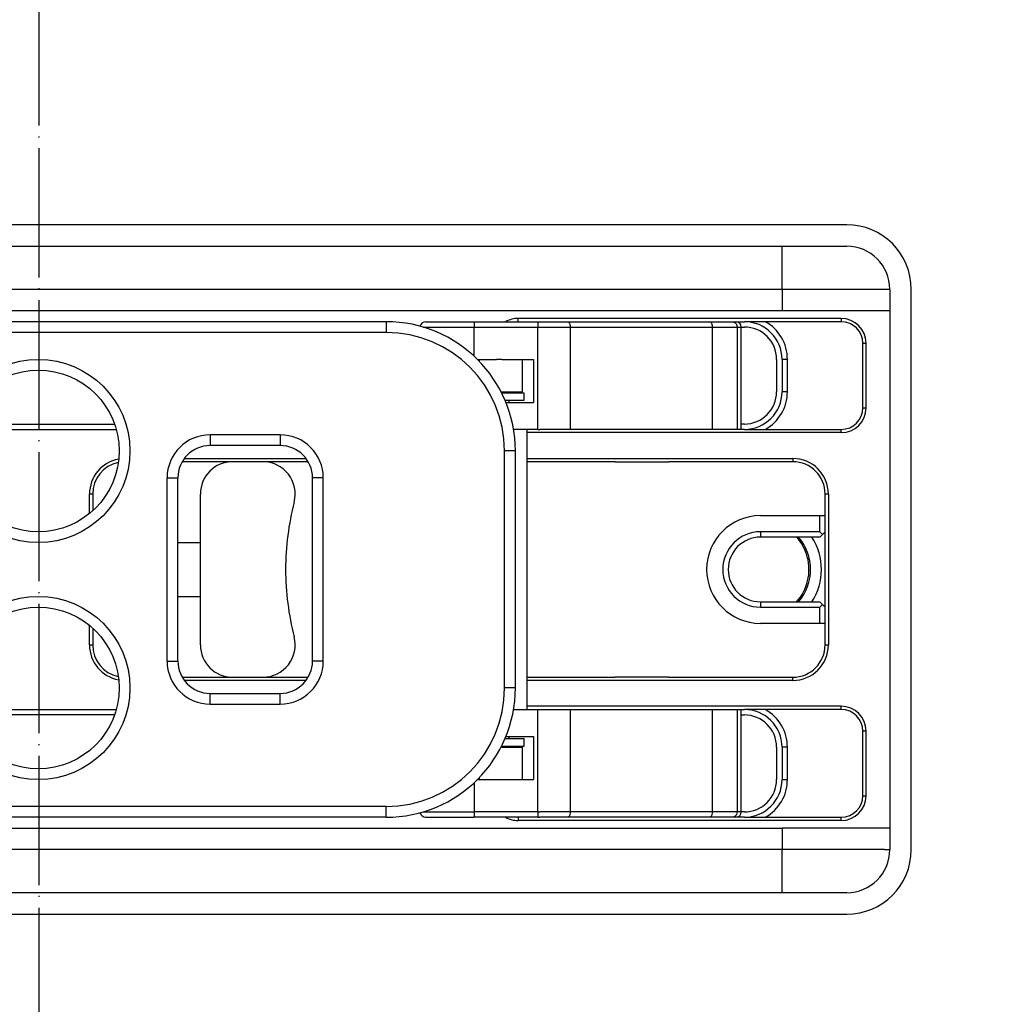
# Model space of a CAD drawing. Extents: x -1809 to 6113, y -4129 to 1471.
# Tile 62 of 197: x 1298 to 1389, y -1965 to -1874. Entities that reach past the tile are written whole.
import ezdxf

# ---------------------------------------------------------------- set-up
doc = ezdxf.new("R2010")
doc.units = 0
doc.linetypes.add('DASHED', pattern=[15, 7, -8])
doc.linetypes.add('DOT_CENTER', pattern=[14, 12, -1, 0, -1])
doc.layers.get('0').update_dxf_attribs({"linetype": 'CONTINUOUS'})
for name, color, linetype in [('1', 7, 'CONTINUOUS'), ('16', 7, 'CONTINUOUS'), ('DIMPROHIDE', 7, 'CONTINUOUS')]:
    doc.layers.add(name, color=color, linetype=linetype)

# ---------------------------------------------------------------- blocks, each defined once
blk = doc.blocks.new('HEADPLATE_TEL', base_point=(934, -2316.069))
at = {"layer": '16', "color": 1, "linetype": 'DOT_CENTER'}
blk.add_line((1300, -1589.679), (1300, -2054.079), dxfattribs=at)
at = {"layer": 'DIMPROHIDE', "color": 7, "linetype": 'DASHED'}
for radius in [201, 189]:
    blk.add_circle((1300, -1821.879), radius, dxfattribs=at)
blk = doc.blocks.new('E7018-24101__831', base_point=(1536.8, -1521.879))
at = {"color": 1, "linetype": 'CONTINUOUS'}
for p, q in [((1375, -1892.879), (1225, -1892.879)), ((1381, -1950.879), (1381, -1898.879)), ((1225, -1956.879), (1375, -1956.879))]:
    blk.add_line(p, q, dxfattribs=at)
for centre, start, end in [((1375, -1898.879), 0, 90), ((1375, -1950.879), -90, 0)]:
    blk.add_arc(centre, 6, start, end, dxfattribs=at)
blk = doc.blocks.new('BUSHING_E7018-21702_2__900', base_point=(1371.5, -1919.879))
at = {"color": 1, "linetype": 'CONTINUOUS'}
for radius, start, end in [(5, 90, -90), (4.5, 15, 41.81032), (4.5, -41.8103, 15)]:
    blk.add_arc((1367, -1924.879), radius, start, end, dxfattribs=at)
blk = doc.blocks.new('BUSHINGS_POGOTOWER__901', base_point=(1371.5, -1713.879))
blk.add_blockref('BUSHING_E7018-21702_2__900', (1371.5, -1919.879))
blk = doc.blocks.new('SMALLPARTS__939', base_point=(1550.3, -1481.879))
blk.add_blockref('BUSHINGS_POGOTOWER__901', (1371.5, -1713.879))
blk = doc.blocks.new('E7018-64101__940', base_point=(1550.3, -1481.879))
for name, p in [('SMALLPARTS__939', (1550.3, -1481.879)), ('E7018-24101__831', (1536.8, -1521.879))]:
    blk.add_blockref(name, p)
blk = doc.blocks.new('STIFF_ASSY_DUTBD__942', base_point=(1550.3, -1481.879))
blk.add_blockref('E7018-64101__940', (1550.3, -1481.879))
blk = doc.blocks.new('Z_STAGE_PLATE__981', base_point=(1379, -1894.879))
at = {"color": 1, "linetype": 'CONTINUOUS'}
for p, q in [((1278, -1894.879), (1322, -1894.879)), ((1322, -1894.879), (1324, -1894.879)), ((1324, -1894.879), (1325, -1894.879)), ((1325, -1894.879), (1327, -1894.879)), ((1327, -1894.879), (1353.5, -1894.879)), ((1353.5, -1894.879), (1355.5, -1894.879)), ((1355.5, -1894.879), (1356, -1894.879)), ((1356, -1894.879), (1356.5, -1894.879)), ((1356.5, -1894.879), (1358.5, -1894.879)), ((1358.5, -1894.879), (1369, -1894.879)), ((1369, -1898.879), (1369, -1894.879)), ((1369, -1894.879), (1375, -1894.879)), ((1322, -1898.879), (1278, -1898.879)), ((1322.5, -1898.879), (1322, -1898.879)), ((1326.5, -1898.879), (1322.5, -1898.879)), ((1327, -1898.879), (1326.5, -1898.879)), ((1353.5, -1898.879), (1327, -1898.879)), ((1354, -1898.879), (1353.5, -1898.879)), ((1358, -1898.879), (1354, -1898.879)), ((1358.5, -1898.879), (1358, -1898.879)), ((1369, -1898.879), (1358.5, -1898.879)), ((1369, -1898.879), (1369, -1900.879)), ((1378.5, -1898.879), (1369, -1898.879)), ((1379, -1898.879), (1378.5, -1898.879)), ((1379, -1898.879), (1379, -1900.879)), ((1369, -1900.879), (1231, -1900.879)), ((1374.5, -1901.579), (1344.5, -1901.579)), ((1344.5, -1901.879), (1344.5, -1901.579)), ((1379, -1900.879), (1369, -1900.879)), ((1374.5, -1901.579), (1374.5, -1901.879)), ((1379, -1900.879), (1379, -1948.879)), ((1344.5, -1901.879), (1346.339, -1901.879)), ((1346.339, -1901.879), (1346.5, -1901.879)), ((1346.5, -1901.879), (1349.089, -1901.879)), ((1349.089, -1901.879), (1362.26, -1901.879)), ((1362.26, -1901.879), (1364.351, -1901.879)), ((1364.351, -1901.879), (1364.715, -1901.879)), ((1364.715, -1901.879), (1365.5, -1901.879)), ((1374.5, -1901.879), (1365.5, -1901.879)), ((1376.5, -1903.879), (1376.8, -1903.879)), ((1376.5, -1909.879), (1376.5, -1903.879)), ((1376.8, -1909.879), (1376.8, -1903.879)), ((1376.5, -1909.879), (1376.8, -1909.879)), ((1345.312, -1911.879), (1344.5, -1911.879)), ((1346.339, -1911.879), (1345.312, -1911.879)), ((1374.5, -1912.179), (1345.312, -1912.179)), ((1346.339, -1911.879), (1346.5, -1911.879)), ((1349.339, -1911.879), (1346.5, -1911.879)), ((1362.51, -1911.879), (1349.339, -1911.879)), ((1364.827, -1911.879), (1362.51, -1911.879)), ((1365.215, -1911.879), (1364.827, -1911.879)), ((1365.5, -1911.879), (1365.215, -1911.879)), ((1365.5, -1911.879), (1374.5, -1911.879)), ((1374.5, -1912.179), (1374.5, -1911.879)), ((1313.509, -1914.579), (1324.809, -1914.579)), ((1345.312, -1914.579), (1370, -1914.579)), ((1370, -1914.579), (1370, -1914.879)), ((1318, -1914.879), (1313.311, -1914.879)), ((1320.802, -1914.879), (1318, -1914.879)), ((1324.5, -1914.879), (1320.802, -1914.879)), ((1325.008, -1914.879), (1324.5, -1914.879)), ((1353.5, -1914.879), (1345.312, -1914.879)), ((1353.5, -1914.879), (1358.5, -1914.879)), ((1366.005, -1914.879), (1358.5, -1914.879)), ((1370, -1914.879), (1366.005, -1914.879)), ((1304.7, -1919.687), (1304.7, -1917.879)), ((1305, -1917.879), (1304.7, -1917.879)), ((1305, -1917.879), (1305, -1919.428)), ((1373, -1919.879), (1373, -1917.879)), ((1373.3, -1917.879), (1373, -1917.879)), ((1373.3, -1917.879), (1373.3, -1931.879)), ((1373, -1921.379), (1373, -1919.879)), ((1373, -1928.379), (1373, -1921.379)), ((1373, -1929.879), (1373, -1928.379)), ((1304.7, -1931.879), (1304.7, -1930.071)), ((1373, -1931.879), (1373, -1929.879)), ((1305, -1930.33), (1305, -1931.879)), ((1304.7, -1931.879), (1305, -1931.879)), ((1373, -1931.879), (1373.3, -1931.879)), ((1313.311, -1934.879), (1318, -1934.879)), ((1324.809, -1935.179), (1313.509, -1935.179)), ((1318, -1934.879), (1320.802, -1934.879)), ((1320.802, -1934.879), (1324, -1934.879)), ((1324, -1934.879), (1325.008, -1934.879)), ((1345.312, -1934.879), (1353.5, -1934.879)), ((1370, -1935.179), (1345.312, -1935.179)), ((1358.5, -1934.879), (1353.5, -1934.879)), ((1358.5, -1934.879), (1365.905, -1934.879)), ((1365.905, -1934.879), (1370, -1934.879)), ((1370, -1935.179), (1370, -1934.879)), ((1344.5, -1937.879), (1345.312, -1937.879)), ((1374.5, -1937.579), (1345.312, -1937.579)), ((1345.312, -1937.879), (1346.339, -1937.879)), ((1346.339, -1937.879), (1346.5, -1937.879)), ((1346.5, -1937.879), (1349.339, -1937.879)), ((1349.339, -1937.879), (1362.51, -1937.879)), ((1362.51, -1937.879), (1364.827, -1937.879)), ((1364.827, -1937.879), (1365.215, -1937.879)), ((1365.215, -1937.879), (1365.5, -1937.879)), ((1374.5, -1937.879), (1365.5, -1937.879)), ((1374.5, -1937.879), (1374.5, -1937.579)), ((1376.8, -1939.879), (1376.5, -1939.879)), ((1376.5, -1945.879), (1376.5, -1939.879)), ((1376.8, -1945.879), (1376.8, -1939.879)), ((1376.5, -1945.879), (1376.8, -1945.879)), ((1346.339, -1947.879), (1344.5, -1947.879)), ((1344.5, -1947.879), (1344.5, -1948.179)), ((1374.5, -1948.179), (1344.5, -1948.179)), ((1346.339, -1947.879), (1346.5, -1947.879)), ((1349.089, -1947.879), (1346.5, -1947.879)), ((1362.26, -1947.879), (1349.089, -1947.879)), ((1364.351, -1947.879), (1362.26, -1947.879)), ((1364.715, -1947.879), (1364.351, -1947.879)), ((1365.5, -1947.879), (1364.715, -1947.879)), ((1365.5, -1947.879), (1374.5, -1947.879)), ((1374.5, -1948.179), (1374.5, -1947.879)), ((1231, -1948.879), (1369, -1948.879)), ((1369, -1948.879), (1369, -1950.879)), ((1379, -1948.879), (1369, -1948.879)), ((1379, -1948.879), (1379, -1950.879)), ((1322, -1950.879), (1278, -1950.879)), ((1322.5, -1950.879), (1322, -1950.879)), ((1326.5, -1950.879), (1322.5, -1950.879)), ((1326.937, -1950.879), (1326.5, -1950.879)), ((1327, -1950.879), (1326.937, -1950.879)), ((1353.5, -1950.879), (1327, -1950.879)), ((1354, -1950.879), (1353.5, -1950.879)), ((1358, -1950.879), (1354, -1950.879)), ((1358.437, -1950.879), (1358, -1950.879)), ((1358.5, -1950.879), (1358.437, -1950.879)), ((1369, -1950.879), (1358.5, -1950.879)), ((1378.5, -1950.879), (1369, -1950.879)), ((1369, -1954.879), (1369, -1950.879)), ((1378.5, -1950.879), (1379, -1950.879)), ((1322, -1954.879), (1278, -1954.879)), ((1324, -1954.879), (1322, -1954.879)), ((1325, -1954.879), (1324, -1954.879)), ((1327, -1954.879), (1325, -1954.879)), ((1353.5, -1954.879), (1327, -1954.879)), ((1355.5, -1954.879), (1353.5, -1954.879)), ((1356, -1954.879), (1355.5, -1954.879)), ((1356.5, -1954.879), (1356, -1954.879)), ((1358.5, -1954.879), (1356.5, -1954.879)), ((1369, -1954.879), (1358.5, -1954.879)), ((1375, -1954.879), (1369, -1954.879))]:
    blk.add_line(p, q, dxfattribs=at)
for centre, radius, start, end in [((1375, -1898.879), 4, 0, 90), ((1344.5, -1903.879), 2.3, 90, 119.59185), ((1374.5, -1903.879), 2.3, 0, 90), ((1374.5, -1903.879), 2, 0, 90), ((1374.5, -1909.879), 2.3, -90, 0), ((1374.5, -1909.879), 2, -90, 0), ((1370, -1917.879), 3.3, 0, 90), ((1308, -1917.879), 3.3, 100.1768, 180), ((1308, -1917.879), 3, 101.95211, 180), ((1370, -1917.879), 3, 0, 90), ((1308, -1931.879), 3.3, 180, -100.1768), ((1308, -1931.879), 3, 180, -101.95211), ((1370, -1931.879), 3.3, -90, 0), ((1370, -1931.879), 3, -90, 0), ((1374.5, -1939.879), 2.3, 0, 90), ((1374.5, -1939.879), 2, 0, 90), ((1374.5, -1945.879), 2.3, -90, 0), ((1374.5, -1945.879), 2, -90, 0), ((1344.5, -1945.879), 2.3, -119.59185, -90), ((1375, -1950.879), 4, -90, 0)]:
    blk.add_arc(centre, radius, start, end, dxfattribs=at)
blk = doc.blocks.new('PIN_E7018-23703_1__982', base_point=(1358.5, -1894.879))
at = {"color": 1, "linetype": 'CONTINUOUS'}
for p, q in [((1353.5, -1894.879), (1355.5, -1894.879)), ((1356.5, -1894.879), (1358.5, -1894.879)), ((1354, -1898.879), (1353.5, -1898.879)), ((1358, -1898.879), (1354, -1898.879)), ((1358.5, -1898.879), (1358, -1898.879))]:
    blk.add_line(p, q, dxfattribs=at)
blk = doc.blocks.new('PIN_E7018-23703_2__983', base_point=(1327, -1894.879))
at = {"color": 1, "linetype": 'CONTINUOUS'}
for p, q in [((1322, -1894.879), (1324, -1894.879)), ((1325, -1894.879), (1327, -1894.879)), ((1322.5, -1898.879), (1322, -1898.879)), ((1326.5, -1898.879), (1322.5, -1898.879)), ((1327, -1898.879), (1326.5, -1898.879))]:
    blk.add_line(p, q, dxfattribs=at)
blk = doc.blocks.new('PIN_E7018-23703_7__987', base_point=(1327, -1950.879))
at = {"color": 1, "linetype": 'CONTINUOUS'}
for p, q in [((1322.5, -1950.879), (1322, -1950.879)), ((1326.5, -1950.879), (1322.5, -1950.879)), ((1326.937, -1950.879), (1326.5, -1950.879)), ((1327, -1950.879), (1326.937, -1950.879)), ((1324, -1954.879), (1322, -1954.879)), ((1327, -1954.879), (1325, -1954.879))]:
    blk.add_line(p, q, dxfattribs=at)
blk = doc.blocks.new('PIN_E7018-23703_8__988', base_point=(1358.5, -1950.879))
at = {"color": 1, "linetype": 'CONTINUOUS'}
for p, q in [((1354, -1950.879), (1353.5, -1950.879)), ((1358, -1950.879), (1354, -1950.879)), ((1358.437, -1950.879), (1358, -1950.879)), ((1358.5, -1950.879), (1358.437, -1950.879)), ((1355.5, -1954.879), (1353.5, -1954.879)), ((1358.5, -1954.879), (1356.5, -1954.879))]:
    blk.add_line(p, q, dxfattribs=at)
blk = doc.blocks.new('LATCHPINS__990', base_point=(1358.5, -1894.879))
for name, p in [('PIN_E7018-23703_2__983', (1327, -1894.879)), ('PIN_E7018-23703_1__982', (1358.5, -1894.879)), ('PIN_E7018-23703_7__987', (1327, -1950.879)), ('PIN_E7018-23703_8__988', (1358.5, -1950.879))]:
    blk.add_blockref(name, p)
blk = doc.blocks.new('RAIL_E7018-23701_2__992', base_point=(1344.912, -1937.879))
at = {"color": 1, "linetype": 'CONTINUOUS'}
for p, q in [((1292.726, -1937.879), (1307.183, -1937.879)), ((1307.026, -1938.379), (1292.884, -1938.379)), ((1343, -1941.379), (1342.907, -1941.379)), ((1343, -1941.379), (1343.5, -1941.379)), ((1343.5, -1941.379), (1344.912, -1941.379)), ((1344.912, -1944.379), (1344.912, -1941.379)), ((1340.712, -1944.379), (1340.912, -1944.379)), ((1340.912, -1944.379), (1340.912, -1944.175)), ((1340.912, -1944.379), (1342.5, -1944.379)), ((1342.5, -1944.379), (1343, -1944.379)), ((1343, -1944.379), (1343.5, -1944.379)), ((1343.5, -1944.379), (1344.912, -1944.379)), ((1315.412, -1947.879), (1267.094, -1947.879)), ((1326.278, -1947.879), (1315.412, -1947.879)), ((1327.278, -1947.879), (1326.278, -1947.879))]:
    blk.add_line(p, q, dxfattribs=at)
blk = doc.blocks.new('RAIL_E7018-23701_1__993', base_point=(1344.912, -1901.879))
at = {"color": 1, "linetype": 'CONTINUOUS'}
for p, q in [((1315.412, -1901.879), (1267.094, -1901.879)), ((1326.278, -1901.879), (1315.412, -1901.879)), ((1327.278, -1901.879), (1326.278, -1901.879)), ((1340.712, -1905.379), (1340.912, -1905.379)), ((1340.912, -1905.583), (1340.912, -1905.379)), ((1340.912, -1905.379), (1342.5, -1905.379)), ((1343, -1905.379), (1342.5, -1905.379)), ((1343, -1905.379), (1343.5, -1905.379)), ((1343.5, -1905.379), (1344.912, -1905.379)), ((1344.912, -1908.379), (1344.912, -1905.379)), ((1342.907, -1908.379), (1343, -1908.379)), ((1343, -1908.379), (1343.5, -1908.379)), ((1343.5, -1908.379), (1344.912, -1908.379)), ((1292.884, -1911.379), (1307.026, -1911.379)), ((1292.726, -1911.879), (1307.183, -1911.879))]:
    blk.add_line(p, q, dxfattribs=at)
blk = doc.blocks.new('PIN_E7018-23702_1__995', base_point=(1342.912, -1901.879))
at = {"color": 1, "linetype": 'CONTINUOUS'}
for p, q in [((1338.212, -1901.879), (1340.412, -1901.879)), ((1340.412, -1901.879), (1342.612, -1901.879)), ((1342.912, -1908.389), (1342.912, -1908.379)), ((1342.912, -1941.379), (1342.912, -1941.369)), ((1338.212, -1947.879), (1340.412, -1947.879)), ((1342.612, -1947.879), (1340.412, -1947.879))]:
    blk.add_line(p, q, dxfattribs=at)
blk = doc.blocks.new('CAM_E7018-25002__996', base_point=(1365.215, -1901.879))
at = {"color": 1, "linetype": 'CONTINUOUS'}
for p, q in [((1335.669, -1902.379), (1340.412, -1902.379)), ((1335.912, -1901.879), (1338.212, -1901.879)), ((1338.212, -1901.879), (1340.412, -1901.879)), ((1340.412, -1901.879), (1340.412, -1902.379)), ((1340.412, -1901.879), (1342.612, -1901.879)), ((1340.412, -1902.379), (1346.339, -1902.379)), ((1340.412, -1905.09), (1340.412, -1902.379)), ((1342.612, -1901.879), (1344.5, -1901.879)), ((1344.5, -1901.879), (1346.339, -1901.879)), ((1346.339, -1901.879), (1346.339, -1902.379)), ((1346.339, -1901.879), (1346.5, -1901.879)), ((1346.339, -1911.879), (1346.339, -1902.379)), ((1346.339, -1902.379), (1346.5, -1902.379)), ((1346.5, -1901.879), (1349.089, -1901.879)), ((1346.5, -1902.379), (1349.339, -1902.379)), ((1349.089, -1901.879), (1362.26, -1901.879)), ((1349.339, -1902.379), (1352.5, -1902.379)), ((1349.339, -1902.379), (1349.339, -1911.879)), ((1352.5, -1902.379), (1359.5, -1902.379)), ((1359.5, -1902.379), (1362.51, -1902.379)), ((1362.26, -1901.879), (1364.351, -1901.879)), ((1362.51, -1902.379), (1364.827, -1902.379)), ((1362.51, -1902.379), (1362.51, -1911.879)), ((1364.351, -1901.879), (1364.715, -1901.879)), ((1364.827, -1902.379), (1365.215, -1902.379)), ((1364.827, -1902.379), (1364.827, -1911.879)), ((1365.215, -1911.879), (1365.215, -1902.379)), ((1340.712, -1905.379), (1340.912, -1905.379)), ((1340.912, -1905.379), (1342.5, -1905.379)), ((1343, -1905.379), (1342.5, -1905.379)), ((1343, -1905.379), (1343.5, -1905.379)), ((1343.5, -1905.379), (1344.912, -1905.379)), ((1344.912, -1905.379), (1345.912, -1905.379)), ((1345.912, -1905.379), (1345.912, -1909.379)), ((1343.365, -1909.379), (1345.912, -1909.379)), ((1344.5, -1911.879), (1344.073, -1911.879)), ((1345.312, -1911.879), (1344.5, -1911.879)), ((1346.339, -1911.879), (1345.312, -1911.879)), ((1345.312, -1911.879), (1345.312, -1937.879)), ((1346.339, -1911.879), (1346.5, -1911.879)), ((1349.339, -1911.879), (1346.5, -1911.879)), ((1362.51, -1911.879), (1349.339, -1911.879)), ((1364.827, -1911.879), (1362.51, -1911.879)), ((1365.215, -1911.879), (1364.827, -1911.879)), ((1344.073, -1937.879), (1344.5, -1937.879)), ((1344.5, -1937.879), (1345.312, -1937.879)), ((1345.312, -1937.879), (1346.339, -1937.879)), ((1346.339, -1947.379), (1346.339, -1937.879)), ((1346.339, -1937.879), (1346.5, -1937.879)), ((1346.5, -1937.879), (1349.339, -1937.879)), ((1349.339, -1937.879), (1349.339, -1947.379)), ((1349.339, -1937.879), (1362.51, -1937.879)), ((1362.51, -1937.879), (1362.51, -1947.379)), ((1362.51, -1937.879), (1364.827, -1937.879)), ((1364.827, -1937.879), (1364.827, -1947.379)), ((1364.827, -1937.879), (1365.215, -1937.879)), ((1365.215, -1947.379), (1365.215, -1937.879)), ((1343.365, -1940.379), (1345.912, -1940.379)), ((1345.912, -1940.379), (1345.912, -1944.379)), ((1340.412, -1944.668), (1340.412, -1947.379)), ((1340.712, -1944.379), (1340.912, -1944.379)), ((1340.912, -1944.379), (1342.5, -1944.379)), ((1342.5, -1944.379), (1343, -1944.379)), ((1343, -1944.379), (1343.5, -1944.379)), ((1343.5, -1944.379), (1344.912, -1944.379)), ((1344.912, -1944.379), (1345.912, -1944.379)), ((1335.669, -1947.379), (1340.412, -1947.379)), ((1340.412, -1947.379), (1340.412, -1947.879)), ((1346.339, -1947.379), (1340.412, -1947.379)), ((1346.339, -1947.379), (1346.339, -1947.879)), ((1346.339, -1947.379), (1346.5, -1947.379)), ((1349.339, -1947.379), (1346.5, -1947.379)), ((1352.5, -1947.379), (1349.339, -1947.379)), ((1359.5, -1947.379), (1352.5, -1947.379)), ((1362.51, -1947.379), (1359.5, -1947.379)), ((1364.827, -1947.379), (1362.51, -1947.379)), ((1365.215, -1947.379), (1364.827, -1947.379)), ((1335.912, -1947.879), (1338.212, -1947.879)), ((1338.212, -1947.879), (1340.412, -1947.879)), ((1342.612, -1947.879), (1340.412, -1947.879)), ((1344.5, -1947.879), (1342.612, -1947.879)), ((1346.339, -1947.879), (1344.5, -1947.879)), ((1346.339, -1947.879), (1346.5, -1947.879)), ((1349.089, -1947.879), (1346.5, -1947.879)), ((1362.26, -1947.879), (1349.089, -1947.879)), ((1364.351, -1947.879), (1362.26, -1947.879)), ((1364.715, -1947.879), (1364.351, -1947.879))]:
    blk.add_line(p, q, dxfattribs=at)
for centre, start, end in [((1335.912, -1902.379), 90, 171.69872), ((1364.715, -1902.379), 0, 90), ((1335.912, -1947.379), -171.69872, -90), ((1364.715, -1947.379), -90, 0)]:
    blk.add_arc(centre, 0.5, start, end, dxfattribs=at)
for points in [[(1349.089, -1901.879), (1349.133, -1901.879), (1349.176, -1901.902), (1349.252, -1901.99), (1349.284, -1902.053), (1349.328, -1902.205), (1349.339, -1902.291), (1349.339, -1902.379)], [(1362.26, -1901.879), (1362.304, -1901.879), (1362.347, -1901.902), (1362.423, -1901.99), (1362.455, -1902.053), (1362.499, -1902.205), (1362.51, -1902.291), (1362.51, -1902.379)], [(1364.351, -1901.879), (1364.434, -1901.879), (1364.517, -1901.902), (1364.661, -1901.99), (1364.721, -1902.053), (1364.805, -1902.205), (1364.827, -1902.291), (1364.827, -1902.379)], [(1349.339, -1947.379), (1349.339, -1947.467), (1349.328, -1947.553), (1349.284, -1947.705), (1349.252, -1947.768), (1349.176, -1947.856), (1349.133, -1947.879), (1349.089, -1947.879)], [(1362.51, -1947.379), (1362.51, -1947.467), (1362.499, -1947.553), (1362.455, -1947.705), (1362.423, -1947.768), (1362.347, -1947.856), (1362.304, -1947.879), (1362.26, -1947.879)], [(1364.827, -1947.379), (1364.827, -1947.467), (1364.805, -1947.553), (1364.721, -1947.705), (1364.661, -1947.768), (1364.517, -1947.856), (1364.434, -1947.879), (1364.351, -1947.879)]]:
    blk.add_open_spline(points, degree=3, knots=[0, 0, 0, 0, 1, 1, 2, 2, 3, 3, 3, 3], dxfattribs=at)
blk = doc.blocks.new('RETAIN_RING_DIN6799-4__997', base_point=(1345.062, -1940.579))
at = {"color": 1, "linetype": 'CONTINUOUS'}
for p, q in [((1343.282, -1940.579), (1345.062, -1940.579)), ((1345.062, -1941.279), (1345.062, -1940.579)), ((1342.958, -1941.279), (1345.062, -1941.279))]:
    blk.add_line(p, q, dxfattribs=at)
blk = doc.blocks.new('RETAIN_RING_DIN6799-4__998', base_point=(1345.062, -1908.479))
at = {"color": 1, "linetype": 'CONTINUOUS'}
for p, q in [((1342.958, -1908.479), (1345.062, -1908.479)), ((1345.062, -1909.179), (1345.062, -1908.479)), ((1343.282, -1909.179), (1345.062, -1909.179))]:
    blk.add_line(p, q, dxfattribs=at)
blk = doc.blocks.new('LEVER_E7018-25001__1000', base_point=(1344.241, -1901.879))
at = {"color": 1, "linetype": 'CONTINUOUS'}
for p, q in [((1315.412, -1901.879), (1267.094, -1901.879)), ((1326.278, -1901.879), (1315.412, -1901.879)), ((1327.278, -1901.879), (1326.278, -1901.879)), ((1332.241, -1901.879), (1327.278, -1901.879)), ((1332.241, -1901.879), (1332.241, -1902.879)), ((1332.241, -1902.879), (1267.094, -1902.879)), ((1322.409, -1912.379), (1315.909, -1912.379)), ((1315.909, -1912.379), (1315.909, -1913.379)), ((1322.409, -1912.379), (1322.409, -1913.379)), ((1322.409, -1913.379), (1315.909, -1913.379)), ((1344.241, -1913.879), (1343.241, -1913.879)), ((1343.241, -1935.879), (1343.241, -1913.879)), ((1344.241, -1935.879), (1344.241, -1913.879)), ((1311.909, -1933.379), (1311.909, -1916.379)), ((1311.909, -1916.379), (1312.909, -1916.379)), ((1312.909, -1933.379), (1312.909, -1916.379)), ((1325.409, -1933.379), (1325.409, -1916.379)), ((1326.409, -1916.379), (1325.409, -1916.379)), ((1326.409, -1933.379), (1326.409, -1916.379)), ((1311.909, -1933.379), (1312.909, -1933.379)), ((1326.409, -1933.379), (1325.409, -1933.379)), ((1315.909, -1937.379), (1315.909, -1936.379)), ((1315.909, -1936.379), (1322.409, -1936.379)), ((1322.409, -1937.379), (1322.409, -1936.379)), ((1344.241, -1935.879), (1343.241, -1935.879)), ((1315.909, -1937.379), (1322.409, -1937.379)), ((1332.241, -1946.879), (1267.094, -1946.879)), ((1332.241, -1947.879), (1332.241, -1946.879)), ((1315.412, -1947.879), (1267.094, -1947.879)), ((1326.278, -1947.879), (1315.412, -1947.879)), ((1327.278, -1947.879), (1326.278, -1947.879)), ((1332.241, -1947.879), (1327.278, -1947.879))]:
    blk.add_line(p, q, dxfattribs=at)
for centre, radius in [((1299.955, -1913.879), 8.5), ((1299.955, -1913.879), 7.5), ((1299.955, -1935.879), 8.5), ((1299.955, -1935.879), 7.5)]:
    blk.add_circle(centre, radius, dxfattribs=at)
for centre, radius, start, end in [((1332.241, -1913.879), 12, 0, 90), ((1332.241, -1913.879), 11, 0, 90), ((1315.909, -1916.379), 4, 90, 180), ((1322.409, -1916.379), 4, 0, 90), ((1315.909, -1916.379), 3, 90, 180), ((1322.409, -1916.379), 3, 0, 90), ((1315.909, -1933.379), 4, 180, -90), ((1315.909, -1933.379), 3, -180, -90), ((1322.409, -1933.379), 4, -90, 0), ((1322.409, -1933.379), 3, -90, 0), ((1332.241, -1935.879), 12, -90, 0), ((1332.241, -1935.879), 11, -90, 0)]:
    blk.add_arc(centre, radius, start, end, dxfattribs=at)
blk = doc.blocks.new('CLAMP_ASSY__1001', base_point=(1365.215, -1901.879))
for name, p in [('RAIL_E7018-23701_1__993', (1344.912, -1901.879)), ('LEVER_E7018-25001__1000', (1344.241, -1901.879)), ('CAM_E7018-25002__996', (1365.215, -1901.879)), ('PIN_E7018-23702_1__995', (1342.912, -1901.879)), ('RETAIN_RING_DIN6799-4__998', (1345.062, -1908.479)), ('RAIL_E7018-23701_2__992', (1344.912, -1937.879)), ('RETAIN_RING_DIN6799-4__997', (1345.062, -1940.579))]:
    blk.add_blockref(name, p)
blk = doc.blocks.new('LATCH_E7018-21201_1__1002', base_point=(1373, -1914.879))
at = {"color": 1, "linetype": 'CONTINUOUS'}
for p, q in [((1320.802, -1914.879), (1318, -1914.879)), ((1324.5, -1914.879), (1320.802, -1914.879)), ((1325.008, -1914.879), (1324.5, -1914.879)), ((1353.5, -1914.879), (1345.312, -1914.879)), ((1353.5, -1914.879), (1358.5, -1914.879)), ((1366.005, -1914.879), (1358.5, -1914.879)), ((1370, -1914.879), (1366.005, -1914.879)), ((1315, -1931.879), (1315, -1917.879)), ((1373, -1919.879), (1373, -1917.879)), ((1367, -1919.879), (1372.5, -1919.879)), ((1372.5, -1921.379), (1372.5, -1919.879)), ((1372.5, -1919.879), (1373, -1919.879)), ((1373, -1921.379), (1373, -1919.879)), ((1367, -1921.379), (1367, -1921.879)), ((1372.5, -1921.379), (1367, -1921.379)), ((1372.5, -1921.879), (1367, -1921.879)), ((1372.75, -1921.629), (1372.5, -1921.379)), ((1372.75, -1921.629), (1372.5, -1921.879)), ((1373, -1921.379), (1372.75, -1921.629)), ((1367, -1927.879), (1367, -1928.379)), ((1367, -1927.879), (1372.5, -1927.879)), ((1372.75, -1928.129), (1372.5, -1927.879)), ((1372.75, -1928.129), (1372.5, -1928.379)), ((1372.75, -1928.129), (1373, -1928.379)), ((1367, -1928.379), (1372.5, -1928.379)), ((1372.5, -1929.879), (1372.5, -1928.379)), ((1373, -1929.879), (1373, -1928.379)), ((1372.5, -1929.879), (1367, -1929.879)), ((1373, -1929.879), (1372.5, -1929.879)), ((1373, -1931.879), (1373, -1929.879)), ((1318, -1934.879), (1320.802, -1934.879)), ((1320.802, -1934.879), (1324, -1934.879)), ((1324, -1934.879), (1325.008, -1934.879)), ((1345.312, -1934.879), (1353.5, -1934.879)), ((1358.5, -1934.879), (1353.5, -1934.879)), ((1358.5, -1934.879), (1365.905, -1934.879)), ((1365.905, -1934.879), (1370, -1934.879))]:
    blk.add_line(p, q, dxfattribs=at)
for centre, radius, start, end in [((1318, -1917.879), 3, 90, 180), ((1320.802, -1917.879), 3, -14.47751, 90), ((1370, -1917.879), 3, 0, 90), ((1347.913, -1924.879), 25, 165.52249, 180), ((1367, -1924.879), 5, 90, -90), ((1367, -1924.879), 3.5, 90, -90), ((1367, -1924.879), 3, 90, -90), ((1347.913, -1924.879), 25, 180, -165.52249), ((1318, -1931.879), 3, 180, -90), ((1320.802, -1931.879), 3, -90, 14.47751), ((1370, -1931.879), 3, -90, 0)]:
    blk.add_arc(centre, radius, start, end, dxfattribs=at)
blk = doc.blocks.new('DOWEL_PIN_5X50_DIN63251004', base_point=(1315, -1922.379))
at = {"color": 1, "linetype": 'CONTINUOUS'}
for p, q in [((1285, -1922.379), (1287, -1922.379)), ((1312.909, -1922.379), (1315, -1922.379)), ((1285, -1927.379), (1287, -1927.379)), ((1312.909, -1927.379), (1315, -1927.379))]:
    blk.add_line(p, q, dxfattribs=at)
blk = doc.blocks.new('LOCK_ASSY__1005', base_point=(1373, -1914.879))
for name, p in [('LATCH_E7018-21201_1__1002', (1373, -1914.879)), ('DOWEL_PIN_5X50_DIN63251004', (1315, -1922.379))]:
    blk.add_blockref(name, p)
blk = doc.blocks.new('Z-STAGE_ASSY__1006', base_point=(1379, -1894.879))
for name, p in [('Z_STAGE_PLATE__981', (1379, -1894.879)), ('LATCHPINS__990', (1358.5, -1894.879)), ('CLAMP_ASSY__1001', (1365.215, -1901.879)), ('LOCK_ASSY__1005', (1373, -1914.879))]:
    blk.add_blockref(name, p)
blk = doc.blocks.new('PLATE_E7018-27702__1007', base_point=(1379, -1894.879))
at = {"color": 1, "linetype": 'CONTINUOUS'}
for p, q in [((1278, -1894.879), (1322, -1894.879)), ((1322, -1894.879), (1324, -1894.879)), ((1324, -1894.879), (1325, -1894.879)), ((1325, -1894.879), (1327, -1894.879)), ((1327, -1894.879), (1353.5, -1894.879)), ((1353.5, -1894.879), (1355.5, -1894.879)), ((1355.5, -1894.879), (1356, -1894.879)), ((1356, -1894.879), (1356.5, -1894.879)), ((1356.5, -1894.879), (1358.5, -1894.879)), ((1358.5, -1894.879), (1369, -1894.879)), ((1369, -1894.879), (1375, -1894.879)), ((1379, -1898.879), (1378.5, -1898.879)), ((1379, -1898.879), (1379, -1900.879)), ((1379, -1900.879), (1379, -1948.879)), ((1346.5, -1901.879), (1349.089, -1901.879)), ((1346.5, -1902.379), (1349.339, -1902.379)), ((1349.089, -1901.879), (1362.26, -1901.879)), ((1349.339, -1902.379), (1352.5, -1902.379)), ((1352.5, -1902.379), (1359.5, -1902.379)), ((1359.5, -1902.379), (1362.51, -1902.379)), ((1362.26, -1901.879), (1364.351, -1901.879)), ((1362.51, -1902.379), (1364.827, -1902.379)), ((1364.351, -1901.879), (1364.715, -1901.879)), ((1364.715, -1901.879), (1365.5, -1901.879)), ((1364.827, -1902.379), (1365.215, -1902.379)), ((1365.215, -1902.379), (1365.5, -1902.379)), ((1343, -1905.379), (1342.5, -1905.379)), ((1368.5, -1905.379), (1368.5, -1908.379)), ((1369.5, -1905.379), (1369, -1905.379)), ((1369, -1905.379), (1369, -1908.379)), ((1369.5, -1908.379), (1369.5, -1905.379)), ((1342.907, -1908.379), (1343, -1908.379)), ((1369.5, -1908.379), (1369, -1908.379)), ((1365.5, -1911.379), (1365.215, -1911.379)), ((1349.339, -1911.879), (1346.5, -1911.879)), ((1362.51, -1911.879), (1349.339, -1911.879)), ((1364.827, -1911.879), (1362.51, -1911.879)), ((1365.215, -1911.879), (1364.827, -1911.879)), ((1365.5, -1911.879), (1365.215, -1911.879)), ((1346.5, -1937.879), (1349.339, -1937.879)), ((1349.339, -1937.879), (1362.51, -1937.879)), ((1362.51, -1937.879), (1364.827, -1937.879)), ((1364.827, -1937.879), (1365.215, -1937.879)), ((1365.215, -1937.879), (1365.5, -1937.879)), ((1365.215, -1938.379), (1365.5, -1938.379)), ((1343, -1941.379), (1342.907, -1941.379)), ((1368.5, -1941.379), (1368.5, -1944.379)), ((1369.5, -1941.379), (1369, -1941.379)), ((1369, -1941.379), (1369, -1944.379)), ((1369.5, -1944.379), (1369.5, -1941.379)), ((1342.5, -1944.379), (1343, -1944.379)), ((1369, -1944.379), (1369.5, -1944.379)), ((1349.339, -1947.379), (1346.5, -1947.379)), ((1352.5, -1947.379), (1349.339, -1947.379)), ((1359.5, -1947.379), (1352.5, -1947.379)), ((1362.51, -1947.379), (1359.5, -1947.379)), ((1364.827, -1947.379), (1362.51, -1947.379)), ((1365.215, -1947.379), (1364.827, -1947.379)), ((1365.5, -1947.379), (1365.215, -1947.379)), ((1349.089, -1947.879), (1346.5, -1947.879)), ((1362.26, -1947.879), (1349.089, -1947.879)), ((1364.351, -1947.879), (1362.26, -1947.879)), ((1364.715, -1947.879), (1364.351, -1947.879)), ((1365.5, -1947.879), (1364.715, -1947.879)), ((1379, -1948.879), (1379, -1950.879)), ((1378.5, -1950.879), (1379, -1950.879)), ((1322, -1954.879), (1278, -1954.879)), ((1324, -1954.879), (1322, -1954.879)), ((1325, -1954.879), (1324, -1954.879)), ((1327, -1954.879), (1325, -1954.879)), ((1353.5, -1954.879), (1327, -1954.879)), ((1355.5, -1954.879), (1353.5, -1954.879)), ((1356, -1954.879), (1355.5, -1954.879)), ((1356.5, -1954.879), (1356, -1954.879)), ((1358.5, -1954.879), (1356.5, -1954.879)), ((1369, -1954.879), (1358.5, -1954.879)), ((1375, -1954.879), (1369, -1954.879))]:
    blk.add_line(p, q, dxfattribs=at)
for centre, radius, start, end in [((1375, -1898.879), 4, 0, 90), ((1365.5, -1905.379), 3.5, 0, 90), ((1365.5, -1905.379), 3, 0, 90), ((1365.5, -1905.379), 4, 0, 61.04498), ((1346.5, -1908.379), 3.5, 180, -178.36275), ((1346.5, -1908.379), 3, 180, -178.08979), ((1365.5, -1908.379), 3.5, -90, 0), ((1365.5, -1908.379), 3, -90, 0), ((1365.5, -1908.379), 4, -61.04498, 0), ((1346.5, -1908.379), 3, -164.53399, -160.52878), ((1367.05, -1924.879), 4.6, -40.70571, 40.70571), ((1367.05, -1924.879), 5.6, -32.39237, 32.39237), ((1365.5, -1941.379), 3.5, 0, 90), ((1365.5, -1941.379), 4, 0, 61.04498), ((1365.5, -1941.379), 3, 0, 90), ((1346.5, -1941.379), 3, 160.52878, 164.53399), ((1346.5, -1941.379), 3.5, 178.36275, 180), ((1346.5, -1941.379), 3, 178.08979, 180), ((1365.5, -1944.379), 3.5, -90, 0), ((1365.5, -1944.379), 3, -90, 0), ((1365.5, -1944.379), 4, -61.04498, 0), ((1375, -1950.879), 4, -90, 0)]:
    blk.add_arc(centre, radius, start, end, dxfattribs=at)
blk = doc.blocks.new('NEEDLE_BEARING_0509_3_1008', base_point=(1359.5, -1902.379))
at = {"color": 1, "linetype": 'CONTINUOUS'}
blk.add_line((1352.5, -1902.379), (1359.5, -1902.379), dxfattribs=at)
blk = doc.blocks.new('NEEDLE_BEARING_0509_1_1010', base_point=(1359.5, -1947.379))
at = {"color": 1, "linetype": 'CONTINUOUS'}
blk.add_line((1359.5, -1947.379), (1352.5, -1947.379), dxfattribs=at)
blk = doc.blocks.new('DOWEL_PIN_5X22DIN6325_1011', base_point=(1358.5, -1934.879))
at = {"color": 1, "linetype": 'CONTINUOUS'}
blk.add_line((1358.5, -1934.879), (1353.5, -1934.879), dxfattribs=at)
blk = doc.blocks.new('DOWEL_PIN_5X22DIN6325_1012', base_point=(1358.5, -1914.879))
at = {"color": 1, "linetype": 'CONTINUOUS'}
blk.add_line((1353.5, -1914.879), (1358.5, -1914.879), dxfattribs=at)
blk = doc.blocks.new('BEARING_PARTS__1016', base_point=(1359.5, -1902.379))
for name, p in [('NEEDLE_BEARING_0509_3_1008', (1359.5, -1902.379)), ('DOWEL_PIN_5X22DIN6325_1012', (1358.5, -1914.879)), ('DOWEL_PIN_5X22DIN6325_1011', (1358.5, -1934.879)), ('NEEDLE_BEARING_0509_1_1010', (1359.5, -1947.379))]:
    blk.add_blockref(name, p)
blk = doc.blocks.new('PLATE_ASSY_E7018-677021017', base_point=(1379, -1894.879))
for name, p in [('PLATE_E7018-27702__1007', (1379, -1894.879)), ('BEARING_PARTS__1016', (1359.5, -1902.379))]:
    blk.add_blockref(name, p)
blk = doc.blocks.new('E7018FA_ASSY_1__1018', base_point=(1379, -1894.879))
for name in ['Z-STAGE_ASSY__1006', 'PLATE_ASSY_E7018-677021017']:
    blk.add_blockref(name, (1379, -1894.879))
blk = doc.blocks.new('E7018FA__1019', base_point=(1379, -1688.879))
blk.add_blockref('E7018FA_ASSY_1__1018', (1379, -1894.879))
blk = doc.blocks.new('A1__1020', base_point=(1550.3, -1481.879))
for name, p in [('STIFF_ASSY_DUTBD__942', (1550.3, -1481.879)), ('E7018FA__1019', (1379, -1688.879))]:
    blk.add_blockref(name, p)
blk = doc.blocks.new('FRONT1__1021', base_point=(1550.3, -1481.879))
blk.add_blockref('A1__1020', (1550.3, -1481.879))
blk = doc.blocks.new('L1__1022', base_point=(1550.3, -1481.879))
blk.add_blockref('FRONT1__1021', (1550.3, -1481.879))

msp = doc.modelspace()

# ---------------------------------------------------------------- block references
msp.add_blockref('L1__1022', (1550.3, -1481.879))
at = {"layer": '1'}
msp.add_blockref('HEADPLATE_TEL', (934, -2316.069), dxfattribs=at)

doc.saveas('drawing.dxf')
